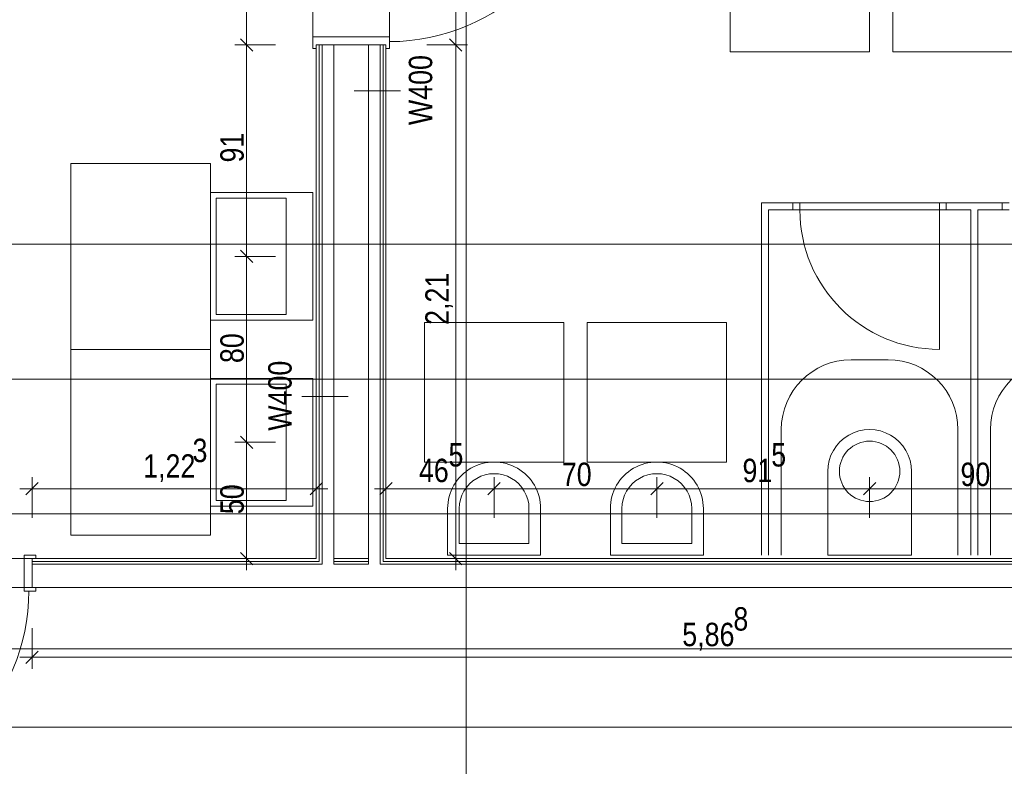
# Model space of a CAD drawing. Extents: x -620 to 300, y 62 to 1162.
# Tile 137 of 256: x -164 to -79, y 875 to 939. Entities that reach past the tile are written whole.
import ezdxf
from ezdxf.lldxf.tags import DXFTag

# ---------------------------------------------------------------- set-up
doc = ezdxf.new("R2010")
doc.units = 0
doc.layers.get('0').update_dxf_attribs({"lineweight": 13})
for name, color, linetype, lineweight, true_color in [('00 -Bauelemente -Dämmung innen', 7, 'Continuous', 9, 0xff7fe6), ('00 -Bauelemente -Gipskarton', 7, 'Continuous', 9, 0xff7fe6), ('30 -34 Innenwände- 2 nichttragend', 7, 'Continuous', 18, 0xff7fe6), ('30 -34 Innenwände- 4 Türen_Fenster', 7, 'Continuous', 15, 0x9955ff), ('30 -35 Decken- 2.1 Treppen Innen 2D', 7, 'Continuous', 9, 0x599559), ('40 -41 Abwasser_Wasser_Gas- 1 Abwasser + sanitäre Anlagen', 7, 'Continuous', 9, 0xff6633), ('60 -61 Ausstattung -1 Möbel -verdeckt', 9, 'fein_strichliert-A06G94XS8I', 13, 0x808080), ('70 -76 Bemaßung- 2 Allgemein', 9, 'Continuous', 5, 0x808080)]:
    doc.layers.add(name, color=color, linetype=linetype, lineweight=lineweight, true_color=true_color)
doc.layers.add('70 -71 Achsen- 1 Gebäudeachsen', color=7, linetype='STRICHPUNKT2-A06G94XR8I', lineweight=18)
doc.layers.add('70 -75 Raumstempel- 3 Wandstempel', color=7, linetype='Continuous', lineweight=50)
doc.styles.get("Standard").update_dxf_attribs({"font": 'ARIALN.TTF'})
tags = doc.linetypes.add('fein_strichliert-A06G94XS8I', pattern=[4, 1, -2, 1]).pattern_tags.tags
tags[8:9] = [DXFTag(74, 4), DXFTag(75, 0), DXFTag(340, '0'), DXFTag(46, 0.0), DXFTag(50, 0.0), DXFTag(44, 0.0), DXFTag(45, 0.0)]
tags[6:7] = [DXFTag(74, 4), DXFTag(75, 0), DXFTag(340, '0'), DXFTag(46, 0.0), DXFTag(50, 0.0), DXFTag(44, 0.0), DXFTag(45, 0.0)]
tags[4:5] = [DXFTag(74, 4), DXFTag(75, 0), DXFTag(340, '0'), DXFTag(46, 0.0), DXFTag(50, 0.0), DXFTag(44, 0.0), DXFTag(45, 0.0)]
tags = doc.linetypes.add('STRICHPUNKT2-A06G94XR8I', pattern=[12.7, 6.35, -3.175, 0, -3.175]).pattern_tags.tags
tags[10:11] = [DXFTag(74, 4), DXFTag(75, 0), DXFTag(340, '0'), DXFTag(46, 0.0), DXFTag(50, 0.0), DXFTag(44, 0.0), DXFTag(45, 0.0)]
tags[8:9] = [DXFTag(74, 4), DXFTag(75, 0), DXFTag(340, '0'), DXFTag(46, 0.0), DXFTag(50, 0.0), DXFTag(44, 0.0), DXFTag(45, 0.0)]
tags[6:7] = [DXFTag(74, 4), DXFTag(75, 0), DXFTag(340, '0'), DXFTag(46, 0.0), DXFTag(50, 0.0), DXFTag(44, 0.0), DXFTag(45, 0.0)]
tags[4:5] = [DXFTag(74, 4), DXFTag(75, 0), DXFTag(340, '0'), DXFTag(46, 0.0), DXFTag(50, 0.0), DXFTag(44, 0.0), DXFTag(45, 0.0)]

# ---------------------------------------------------------------- blocks, each defined once
blk = doc.blocks.new('Referenz-A06G94XT8I')
at = {"layer": '00 -Bauelemente -Dämmung innen', "color": 0, "linetype": 'Continuous', "lineweight": -2, "ltscale": 0.13}
for p, q in [((-137.98, 936.803), (-137.98, 892.353)), ((-136.98, 936.803), (-136.98, 892.603)), ((-133.98, 892.603), (-133.98, 936.803)), ((-132.98, 892.353), (-132.98, 936.803)), ((-137.98, 892.103), (-162.93, 892.103)), ((-137.98, 892.353), (-137.98, 892.103)), ((-136.98, 892.603), (-136.98, 892.103)), ((-133.98, 892.103), (-136.98, 892.103)), ((-133.98, 892.103), (-133.98, 892.603)), ((-132.98, 892.103), (-132.98, 892.353)), ((-45.58, 892.103), (-132.98, 892.103)), ((-45.58, 890.103), (-162.93, 890.103))]:
    blk.add_line(p, q, dxfattribs=at)
at = {"layer": '00 -Bauelemente -Gipskarton', "color": 0, "linetype": 'Continuous', "lineweight": -2, "ltscale": 0.13}
for p, q in [((-138.48, 936.803), (-138.48, 892.603)), ((-138.23, 936.803), (-138.23, 892.603)), ((-137.98, 936.803), (-137.98, 892.353)), ((-132.98, 892.353), (-132.98, 936.803)), ((-132.73, 892.603), (-132.73, 936.803)), ((-132.48, 892.603), (-132.48, 936.803)), ((-138.48, 892.603), (-162.93, 892.603)), ((-138.23, 892.353), (-162.93, 892.353)), ((-137.98, 892.103), (-162.93, 892.103)), ((-138.23, 892.603), (-138.23, 892.353)), ((-133.98, 892.603), (-136.98, 892.603)), ((-133.98, 892.353), (-136.98, 892.353)), ((-133.98, 892.103), (-136.98, 892.103)), ((-45.58, 892.103), (-132.98, 892.103)), ((-132.73, 892.353), (-132.73, 892.603)), ((-45.58, 892.353), (-132.73, 892.353)), ((-45.58, 892.603), (-132.48, 892.603))]:
    blk.add_line(p, q, dxfattribs=at)
at = {"layer": '30 -34 Innenwände- 2 nichttragend', "color": 0, "linetype": 'Continuous', "lineweight": -2, "ltscale": 0.13}
for p, q in [((-138.48, 936.803), (-136.98, 936.803)), ((-138.48, 936.803), (-138.48, 892.603)), ((-136.98, 936.803), (-136.98, 892.603)), ((-133.98, 892.603), (-133.98, 936.803)), ((-132.48, 892.603), (-132.48, 936.803)), ((-97.48, 923.203), (-100.18, 923.203)), ((-100.18, 923.203), (-100.18, 892.903)), ((-97.48, 922.603), (-99.58, 922.603)), ((-99.58, 922.603), (-99.58, 892.903)), ((-97.48, 923.203), (-97.48, 922.603)), ((-97.48, 923.203), (-97.48, 922.603)), ((-79.48, 923.203), (-84.28, 923.203)), ((-84.28, 923.203), (-84.28, 922.603)), ((-84.28, 923.203), (-84.28, 922.603)), ((-82.18, 922.603), (-84.28, 922.603)), ((-82.18, 922.603), (-82.18, 892.903)), ((-79.48, 922.603), (-81.58, 922.603)), ((-81.58, 922.603), (-81.58, 892.903)), ((-79.48, 923.203), (-79.48, 922.603)), ((-79.48, 923.203), (-79.48, 922.603)), ((-138.48, 892.603), (-162.93, 892.603)), ((-162.93, 892.603), (-162.61, 892.603)), ((-133.98, 892.603), (-136.98, 892.603)), ((-45.58, 892.603), (-132.48, 892.603)), ((-45.58, 890.103), (-162.93, 890.103)), ((-162.93, 890.103), (-162.61, 890.103))]:
    blk.add_line(p, q, dxfattribs=at)
at = {"layer": '30 -34 Innenwände- 4 Türen_Fenster', "color": 0, "linetype": 'fein_strichliert-A06G94XS8I', "lineweight": -2, "ltscale": 0.13}
for p, q in [((-138.78, 936.803), (-138.78, 954.503)), ((-132.18, 936.803), (-132.18, 954.503)), ((-84.88, 922.603), (-84.88, 910.603)), ((-162.93, 892.603), (-180.63, 892.603)), ((-162.93, 890.103), (-180.63, 890.103))]:
    blk.add_line(p, q, dxfattribs=at)
at = {"layer": '30 -34 Innenwände- 4 Türen_Fenster', "color": 0, "lineweight": -2}
for p, q in [((-132.18, 937.483), (-138.78, 937.483)), ((-138.78, 937.483), (-138.78, 936.483)), ((-138.48, 936.483), (-138.48, 936.803)), ((-138.48, 936.803), (-132.48, 936.803)), ((-138.48, 936.803), (-138.48, 936.483)), ((-132.48, 936.803), (-132.48, 936.483)), ((-132.48, 936.803), (-132.48, 936.483)), ((-132.18, 937.083), (-132.18, 937.483)), ((-132.18, 936.483), (-132.18, 937.083)), ((-138.78, 936.483), (-138.48, 936.483)), ((-132.48, 936.483), (-132.18, 936.483)), ((-97.48, 922.603), (-97.48, 923.203)), ((-97.48, 923.203), (-96.88, 923.203)), ((-96.88, 922.603), (-97.48, 922.603)), ((-96.88, 923.203), (-96.88, 922.603)), ((-84.88, 922.603), (-84.88, 923.203)), ((-84.88, 923.203), (-84.28, 923.203)), ((-84.28, 922.603), (-84.88, 922.603)), ((-84.28, 923.203), (-84.28, 922.603)), ((-79.48, 922.603), (-79.48, 923.203)), ((-79.48, 923.203), (-78.88, 923.203)), ((-78.88, 922.603), (-79.48, 922.603))]:
    blk.add_line(p, q, dxfattribs=at)
at = {"layer": '30 -34 Innenwände- 4 Türen_Fenster', "color": 0, "linetype": 'Continuous', "lineweight": -2, "ltscale": 0.13}
for p, q in [((-96.88, 922.603), (-96.88, 923.203)), ((-96.88, 923.203), (-84.88, 923.203)), ((-84.88, 923.203), (-96.88, 923.203)), ((-84.88, 922.603), (-96.88, 922.603)), ((-84.88, 922.603), (-96.88, 922.603)), ((-84.88, 923.203), (-84.88, 922.603)), ((-162.61, 892.903), (-163.61, 892.903)), ((-163.61, 892.903), (-163.61, 889.803)), ((-162.61, 892.603), (-162.61, 892.903)), ((-162.93, 890.103), (-162.93, 892.603)), ((-162.93, 892.603), (-162.61, 892.603)), ((-163.61, 889.803), (-163.21, 889.803)), ((-163.21, 889.803), (-162.61, 889.803)), ((-162.61, 890.103), (-162.93, 890.103)), ((-162.61, 889.803), (-162.61, 890.103))]:
    blk.add_line(p, q, dxfattribs=at)
at = {"layer": '30 -34 Innenwände- 4 Türen_Fenster', "color": 0, "linetype": 'fein_strichliert-A06G94XS8I', "lineweight": -2, "ltscale": 0.13}
for centre, major_axis in [((-132.18, 954.223), (0, -17.14)), ((-84.88, 922.603), (-12, 0)), ((-180.35, 889.803), (0, -17.14))]:
    blk.add_ellipse(centre, major_axis=major_axis, ratio=1, start_param=0, end_param=1.570796, dxfattribs=at)
at = {"layer": '30 -35 Decken- 2.1 Treppen Innen 2D', "color": 0, "linetype": 'fein_strichliert-A06G94XS8I', "lineweight": -2, "ltscale": 0.13}
for p, q in [((-45.78, 919.653), (-452.88, 919.653)), ((-294.58, 919.644), (-76.58, 919.644)), ((-294.58, 908.044), (-76.58, 908.044)), ((-76.58, 908.044), (-294.58, 908.044)), ((-294.58, 896.444), (-76.58, 896.444)), ((-76.58, 896.444), (-294.58, 896.444)), ((-294.58, 884.844), (-76.58, 884.844)), ((-76.58, 884.844), (-294.58, 884.844))]:
    blk.add_line(p, q, dxfattribs=at)
at = {"layer": '40 -41 Abwasser_Wasser_Gas- 1 Abwasser + sanitäre Anlagen', "color": 0, "linetype": 'Continuous', "lineweight": -2, "ltscale": 0.13}
for p, q in [((-147.58, 924.103), (-138.78, 924.103)), ((-147.58, 913.103), (-147.58, 924.103)), ((-138.78, 924.103), (-138.78, 913.103)), ((-147.08, 923.603), (-141.08, 923.603)), ((-147.08, 913.603), (-147.08, 923.603)), ((-141.08, 923.603), (-141.08, 913.603)), ((-138.78, 913.103), (-147.58, 913.103)), ((-141.08, 913.603), (-147.08, 913.603)), ((-147.58, 908.103), (-138.78, 908.103)), ((-147.58, 897.103), (-147.58, 908.103)), ((-138.78, 908.103), (-138.78, 897.103)), ((-147.08, 907.603), (-141.08, 907.603)), ((-147.08, 897.603), (-147.08, 907.603)), ((-141.08, 907.603), (-141.08, 897.603)), ((-92.718, 901.942), (-92.529, 902.113)), ((-92.529, 902.113), (-92.324, 902.265)), ((-92.324, 902.265), (-92.105, 902.396)), ((-92.105, 902.396), (-91.875, 902.506)), ((-91.875, 902.506), (-91.634, 902.591)), ((-91.634, 902.591), (-91.387, 902.653)), ((-91.387, 902.653), (-91.134, 902.691)), ((-91.134, 902.691), (-90.88, 902.703)), ((-90.88, 902.703), (-90.625, 902.691)), ((-90.625, 902.691), (-90.372, 902.653)), ((-90.372, 902.653), (-90.125, 902.591)), ((-90.125, 902.591), (-89.885, 902.506)), ((-89.885, 902.506), (-89.654, 902.396)), ((-89.654, 902.396), (-89.435, 902.265)), ((-89.435, 902.265), (-89.23, 902.113)), ((-89.23, 902.113), (-89.041, 901.942)), ((-93.282, 901.098), (-93.173, 901.329)), ((-93.173, 901.329), (-93.041, 901.548)), ((-93.041, 901.548), (-92.889, 901.753)), ((-92.889, 901.753), (-92.718, 901.942)), ((-89.041, 901.942), (-88.87, 901.753)), ((-88.87, 901.753), (-88.718, 901.548)), ((-88.718, 901.548), (-88.587, 901.329)), ((-88.587, 901.329), (-88.478, 901.098)), ((-93.48, 900.103), (-93.467, 900.358)), ((-93.467, 900.358), (-93.43, 900.611)), ((-93.43, 900.611), (-93.368, 900.858)), ((-93.368, 900.858), (-93.282, 901.098)), ((-88.478, 901.098), (-88.392, 900.858)), ((-88.392, 900.858), (-88.33, 900.611)), ((-88.33, 900.611), (-88.292, 900.358)), ((-88.292, 900.358), (-88.28, 900.103)), ((-94.48, 900.103), (-94.48, 892.903)), ((-93.467, 899.849), (-93.48, 900.103)), ((-93.43, 899.596), (-93.467, 899.849)), ((-93.368, 899.349), (-93.43, 899.596)), ((-88.33, 899.596), (-88.392, 899.349)), ((-88.292, 899.849), (-88.33, 899.596)), ((-88.28, 900.103), (-88.292, 899.849)), ((-87.28, 892.903), (-87.28, 900.103)), ((-93.282, 899.108), (-93.368, 899.349)), ((-93.173, 898.878), (-93.282, 899.108)), ((-93.041, 898.659), (-93.173, 898.878)), ((-92.889, 898.454), (-93.041, 898.659)), ((-88.718, 898.659), (-88.87, 898.454)), ((-88.587, 898.878), (-88.718, 898.659)), ((-88.478, 899.108), (-88.587, 898.878)), ((-88.392, 899.349), (-88.478, 899.108)), ((-92.718, 898.265), (-92.889, 898.454)), ((-92.529, 898.094), (-92.718, 898.265)), ((-92.324, 897.942), (-92.529, 898.094)), ((-92.105, 897.81), (-92.324, 897.942)), ((-91.875, 897.701), (-92.105, 897.81)), ((-89.654, 897.81), (-89.885, 897.701)), ((-89.435, 897.942), (-89.654, 897.81)), ((-89.23, 898.094), (-89.435, 897.942)), ((-89.041, 898.265), (-89.23, 898.094)), ((-88.87, 898.454), (-89.041, 898.265)), ((-138.78, 897.103), (-147.58, 897.103)), ((-141.08, 897.603), (-147.08, 897.603)), ((-91.634, 897.615), (-91.875, 897.701)), ((-91.387, 897.553), (-91.634, 897.615)), ((-91.134, 897.516), (-91.387, 897.553)), ((-90.88, 897.503), (-91.134, 897.516)), ((-90.625, 897.516), (-90.88, 897.503)), ((-90.372, 897.553), (-90.625, 897.516)), ((-90.125, 897.615), (-90.372, 897.553)), ((-89.885, 897.701), (-90.125, 897.615)), ((-127.18, 896.903), (-127.18, 892.903)), ((-126.18, 896.903), (-126.18, 893.903)), ((-120.18, 893.903), (-120.18, 896.903)), ((-119.18, 892.903), (-119.18, 896.903)), ((-113.18, 896.903), (-113.18, 892.903)), ((-112.18, 896.903), (-112.18, 893.903)), ((-106.18, 893.903), (-106.18, 896.903)), ((-105.18, 892.903), (-105.18, 896.903)), ((-126.18, 893.903), (-120.18, 893.903)), ((-112.18, 893.903), (-106.18, 893.903)), ((-127.18, 892.903), (-119.18, 892.903)), ((-113.18, 892.903), (-105.18, 892.903)), ((-94.48, 892.903), (-87.28, 892.903))]:
    blk.add_line(p, q, dxfattribs=at)
for centre, major_axis in [((-90.88, 900.103), (3.6, 0)), ((-123.18, 896.903), (4, 0)), ((-109.18, 896.903), (4, 0)), ((-123.18, 896.903), (3, 0)), ((-109.18, 896.903), (3, 0))]:
    blk.add_ellipse(centre, major_axis=major_axis, ratio=1, start_param=0, end_param=3.141593, dxfattribs=at)
at = {"layer": '60 -61 Ausstattung -1 Möbel -verdeckt', "color": 0, "linetype": 'fein_strichliert-A06G94XS8I', "lineweight": -2, "ltscale": 0.13}
for p, q in [((-102.88, 936.203), (-102.88, 948.203)), ((-90.88, 948.203), (-90.88, 936.203)), ((-88.88, 936.203), (-88.88, 948.203)), ((-90.88, 936.203), (-102.88, 936.203)), ((-76.88, 936.203), (-88.88, 936.203)), ((-159.58, 910.603), (-159.58, 926.603)), ((-159.58, 926.603), (-147.58, 926.603)), ((-147.58, 926.603), (-147.58, 910.603)), ((-129.18, 912.903), (-117.18, 912.903)), ((-129.18, 900.903), (-129.18, 912.903)), ((-117.18, 912.903), (-117.18, 900.903)), ((-115.18, 912.903), (-103.18, 912.903)), ((-115.18, 900.903), (-115.18, 912.903)), ((-103.18, 912.903), (-103.18, 900.903)), ((-147.58, 910.603), (-159.58, 910.603)), ((-159.58, 894.603), (-159.58, 910.603)), ((-159.58, 910.603), (-147.58, 910.603)), ((-147.58, 910.603), (-147.58, 894.603)), ((-92.48, 909.703), (-89.28, 909.703)), ((-98.48, 892.903), (-98.48, 903.703)), ((-83.28, 903.703), (-83.28, 892.903)), ((-80.48, 892.903), (-80.48, 903.703)), ((-117.18, 900.903), (-129.18, 900.903)), ((-103.18, 900.903), (-115.18, 900.903)), ((-147.58, 894.603), (-159.58, 894.603))]:
    blk.add_line(p, q, dxfattribs=at)
for centre, major_axis in [((-92.48, 903.703), (0, 6)), ((-89.28, 903.703), (6, 0)), ((-74.48, 903.703), (0, 6))]:
    blk.add_ellipse(centre, major_axis=major_axis, ratio=1, start_param=0, end_param=1.570796, dxfattribs=at)
at = {"layer": '70 -71 Achsen- 1 Gebäudeachsen', "color": 0, "linetype": 'STRICHPUNKT2-A06G94XR8I', "lineweight": -2, "ltscale": 0.13}
blk.add_line((-125.58, 1084.393), (-125.58, 84.953), dxfattribs=at)
at = {"layer": '70 -75 Raumstempel- 3 Wandstempel', "color": 0, "linetype": 'Continuous', "lineweight": -2, "ltscale": 0.13}
for p, q in [((-131.23, 932.84), (-135.23, 932.84)), ((-139.73, 906.54), (-135.73, 906.54))]:
    blk.add_line(p, q, dxfattribs=at)
at = {"layer": '70 -76 Bemaßung- 2 Allgemein', "color": 0, "linetype": 'Continuous', "lineweight": -2, "ltscale": 0.13}
for p, q in [((-144.48, 937.864), (-144.48, 953.443)), ((-126.48, 937.864), (-126.48, 953.443)), ((-144.48, 935.803), (-144.48, 937.864)), ((-144.48, 937.803), (-144.48, 935.743)), ((-126.48, 935.803), (-126.48, 937.864)), ((-126.48, 937.803), (-126.48, 935.743)), ((-141.98, 936.803), (-145.48, 936.803)), ((-141.98, 936.803), (-145.48, 936.803)), ((-145.01, 937.334), (-143.949, 936.273)), ((-143.949, 936.273), (-145.01, 937.334)), ((-128.98, 936.803), (-125.48, 936.803)), ((-128.98, 936.803), (-125.48, 936.803)), ((-125.949, 936.273), (-127.01, 937.334)), ((-127.01, 937.334), (-125.949, 936.273)), ((-144.48, 919.664), (-144.48, 935.743)), ((-126.48, 893.664), (-126.48, 935.743)), ((-143.949, 918.073), (-145.01, 919.134)), ((-145.01, 919.134), (-143.949, 918.073)), ((-144.48, 917.603), (-144.48, 919.664)), ((-144.48, 919.603), (-144.48, 917.543)), ((-141.98, 918.603), (-145.48, 918.603)), ((-141.98, 918.603), (-145.48, 918.603)), ((-144.48, 903.664), (-144.48, 917.543)), ((-145.01, 903.134), (-143.949, 902.073)), ((-143.949, 902.073), (-145.01, 903.134)), ((-144.48, 901.603), (-144.48, 903.664)), ((-144.48, 903.603), (-144.48, 901.543)), ((-141.98, 902.603), (-145.48, 902.603)), ((-141.98, 902.603), (-145.48, 902.603)), ((-144.48, 893.664), (-144.48, 901.543)), ((-162.93, 896.103), (-162.93, 899.603)), ((-162.93, 896.103), (-162.93, 899.603)), ((-138.48, 896.103), (-138.48, 899.603)), ((-132.48, 896.103), (-132.48, 899.603)), ((-123.18, 896.103), (-123.18, 899.603)), ((-123.18, 896.103), (-123.18, 899.603)), ((-109.18, 896.103), (-109.18, 899.603)), ((-109.18, 896.103), (-109.18, 899.603)), ((-90.88, 896.103), (-90.88, 899.603)), ((-90.88, 896.103), (-90.88, 899.603)), ((-163.46, 898.073), (-162.399, 899.134)), ((-162.399, 899.134), (-163.46, 898.073)), ((-137.949, 899.134), (-139.01, 898.073)), ((-133.01, 898.073), (-131.949, 899.134)), ((-122.649, 899.134), (-123.71, 898.073)), ((-123.71, 898.073), (-122.649, 899.134)), ((-108.649, 899.134), (-109.71, 898.073)), ((-109.71, 898.073), (-108.649, 899.134)), ((-91.41, 898.073), (-90.349, 899.134)), ((-90.349, 899.134), (-91.41, 898.073)), ((-161.93, 898.603), (-163.99, 898.603)), ((-163.93, 898.603), (-161.869, 898.603)), ((-139.54, 898.603), (-161.869, 898.603)), ((-137.48, 898.603), (-139.54, 898.603)), ((-133.48, 898.603), (-131.419, 898.603)), ((-124.24, 898.603), (-131.419, 898.603)), ((-122.18, 898.603), (-124.24, 898.603)), ((-124.18, 898.603), (-122.119, 898.603)), ((-110.24, 898.603), (-122.119, 898.603)), ((-108.18, 898.603), (-110.24, 898.603)), ((-110.18, 898.603), (-108.119, 898.603)), ((-91.94, 898.603), (-108.119, 898.603)), ((-89.88, 898.603), (-91.94, 898.603)), ((-91.88, 898.603), (-89.819, 898.603)), ((-73.94, 898.603), (-89.819, 898.603)), ((-144.48, 891.603), (-144.48, 893.664)), ((-126.48, 891.603), (-126.48, 893.664)), ((-143.949, 892.073), (-145.01, 893.134)), ((-125.949, 892.073), (-127.01, 893.134)), ((-141.98, 892.603), (-145.48, 892.603)), ((-128.98, 892.603), (-125.48, 892.603)), ((-162.93, 886.603), (-162.93, 883.103)), ((-162.93, 886.603), (-162.93, 883.103)), ((-162.399, 884.634), (-163.46, 883.573)), ((-163.46, 883.573), (-162.399, 884.634)), ((-161.93, 884.103), (-163.99, 884.103)), ((-163.93, 884.103), (-161.869, 884.103)), ((-46.64, 884.103), (-161.869, 884.103)), ((-46.64, 878.103), (-452.019, 878.103))]:
    blk.add_line(p, q, dxfattribs=at)
at = {"layer": '70 -75 Raumstempel- 3 Wandstempel', "color": 0, "linetype": 'Continuous', "lineweight": -2, "ltscale": 0.13, "char_height": 2.01377, "attachment_point": 1, "rotation": 90}
for insert in [(-130.518, 929.898), (-142.612, 903.598)]:
    blk.add_mtext('{\\fArial Narrow;W400}', dxfattribs=dict(at, insert=insert))
at = {"layer": '70 -76 Bemaßung- 2 Allgemein', "color": 0, "linetype": 'Continuous', "lineweight": -2, "ltscale": 0.13, "char_height": 2.01377, "attachment_point": 1, "rotation": 90}
for s, insert in [('{\\fArial Narrow;91}', (-146.731, 926.682)), ('{\\fArial Narrow;2,21}', (-129.095, 912.706)), ('{\\fArial Narrow;80}', (-146.731, 909.421)), ('{\\fArial Narrow;50}', (-146.731, 896.421))]:
    blk.add_mtext(s, dxfattribs=dict(at, insert=insert))
at = {"layer": '70 -76 Bemaßung- 2 Allgemein', "color": 0, "linetype": 'Continuous', "lineweight": -2, "ltscale": 0.13, "char_height": 2.01377, "attachment_point": 1}
for s, insert in [('{\\fArial Narrow;3}', (-149.123, 902.914)), ('{\\fArial Narrow;5}', (-127.106, 902.532)), ('{\\fArial Narrow;5}', (-99.34, 902.532)), ('{\\fArial Narrow;1,22}', (-153.368, 901.572)), ('{\\fArial Narrow;46}', (-129.647, 901.189)), ('{\\fArial Narrow;91}', (-101.813, 901.189)), ('{\\fArial Narrow;70}', (-117.356, 900.854)), ('{\\fArial Narrow;90}', (-83.062, 900.854)), ('{\\fArial Narrow;8}', (-102.598, 888.414)), ('{\\fArial Narrow;5,86}', (-106.996, 887.072))]:
    blk.add_mtext(s, dxfattribs=dict(at, insert=insert))

msp = doc.modelspace()

# ---------------------------------------------------------------- block references
at = {"color": 8, "lineweight": 13, "ltscale": 0.13, "true_color": 0x808080}
msp.add_blockref('Referenz-A06G94XT8I', (0, 0), dxfattribs=at)

doc.saveas('drawing.dxf')
